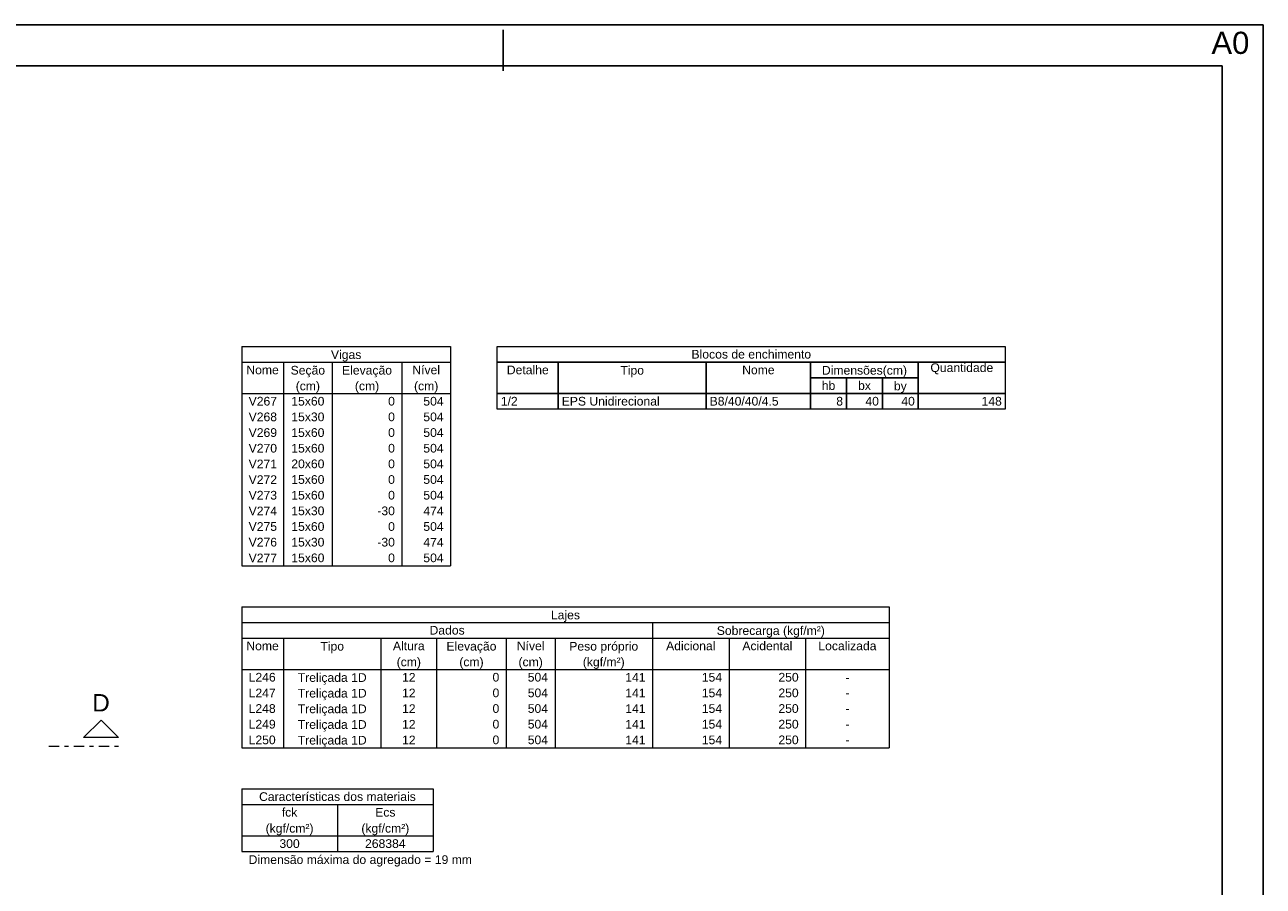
# Model space of a CAD drawing. Header units: millimetres. Extents: x 0 to 119, y 0 to 84.
# Tile 14 of 14: x 89 to 119, y 63 to 84. Entities that reach past the tile are written whole.
import ezdxf

# ---------------------------------------------------------------- set-up
doc = ezdxf.new("R2010")
doc.units = ezdxf.units.MM
doc.header["$MEASUREMENT"] = 0
doc.linetypes.add('DASHDOT', pattern=[2.54, 1.27, -0.635, 0, -0.635])
doc.linetypes.add('NULL', pattern=[0])
doc.layers.add('FO-Cortes', color=9, linetype='DASHDOT', lineweight=5)
doc.layers.add('FO-Textos das vigas', color=7, linetype='Continuous', lineweight=5)
doc.layers.add('SEDUC_MARF', color=1, linetype='Continuous')
doc.layers.add('SEDUC_MARGG', color=7, linetype='Continuous')
doc.styles.add('Arial', font='txt')

msp = doc.modelspace()

# ---------------------------------------------------------------- linework, layer by layer
at = {"layer": 'FO-Cortes', "ltscale": 0.2}
msp.add_line((89.345, 66.5356), (91.0394, 66.5356), dxfattribs=at)
at = {"layer": 'FO-Cortes', "linetype": 'Continuous', "ltscale": 0.2}
msp.add_lwpolyline([(91.0394, 66.7474), (90.1922, 66.7474), (90.6158, 67.171), (91.0394, 66.7474)], close=True, dxfattribs=at)
at = {"layer": 'FO-Textos das vigas'}
for p, q in [((94.0394, 76.2671), (99.1226, 76.2671)), ((94.0394, 76.2671), (94.0394, 70.9297)), ((99.1226, 76.2671), (99.1226, 70.9297)), ((94.0394, 75.8858), (99.1226, 75.8858)), ((95.0561, 75.8858), (95.0561, 70.9297)), ((96.2421, 75.8858), (96.2421, 70.9297)), ((97.9365, 75.8858), (97.9365, 70.9297)), ((94.0394, 75.1233), (99.1226, 75.1233)), ((94.0394, 70.9297), (99.1226, 70.9297)), ((94.0394, 69.9297), (109.7973, 69.9297)), ((94.0394, 69.9297), (94.0394, 69.5485)), ((109.7973, 69.9297), (109.7973, 69.5485)), ((94.0394, 69.5485), (109.7973, 69.5485)), ((94.0394, 69.5485), (109.7973, 69.5485)), ((94.0394, 69.5485), (94.0394, 66.4985)), ((104.0364, 69.5485), (104.0364, 69.1672)), ((109.7973, 69.5485), (109.7973, 66.4985)), ((94.0394, 69.1672), (109.7973, 69.1672)), ((95.0561, 69.1672), (95.0561, 66.4985)), ((97.4282, 69.1672), (97.4282, 66.4985)), ((98.7837, 69.1672), (98.7837, 66.4985)), ((100.4781, 69.1672), (100.4781, 66.4985)), ((101.6642, 69.1672), (101.6642, 66.4985)), ((104.0364, 69.1672), (104.0364, 66.4985)), ((105.9002, 69.1672), (105.9002, 66.4985)), ((107.7641, 69.1672), (107.7641, 66.4985)), ((94.0394, 68.4047), (109.7973, 68.4047)), ((94.0394, 66.4985), (109.7973, 66.4985)), ((94.0394, 65.4985), (98.699, 65.4985)), ((94.0394, 65.4985), (94.0394, 65.1173)), ((98.699, 65.4985), (98.699, 65.1173)), ((94.0394, 65.1173), (98.699, 65.1173)), ((94.0394, 65.1173), (94.0394, 63.9736)), ((96.3692, 65.1173), (96.3692, 63.9736)), ((98.699, 65.1173), (98.699, 63.9736)), ((94.0394, 64.3548), (98.699, 64.3548)), ((94.0394, 63.9736), (98.699, 63.9736)), ((94.0394, 63.9736), (98.699, 63.9736))]:
    msp.add_line(p, q, dxfattribs=at)
for points in [[(100.26, 75.8858), (100.26, 76.2671), (112.6236, 76.2671), (112.6236, 75.8858), (100.26, 75.8858)], [(100.26, 75.1233), (100.26, 75.8858), (101.7426, 75.8858), (101.7426, 75.1233), (100.26, 75.1233)], [(101.7426, 75.1233), (101.7426, 75.8858), (105.3432, 75.8858), (105.3432, 75.1233), (101.7426, 75.1233)], [(105.3432, 75.1233), (105.3432, 75.8858), (107.8848, 75.8858), (107.8848, 75.1233), (105.3432, 75.1233)], [(107.8848, 75.5046), (107.8848, 75.8858), (110.5056, 75.8858), (110.5056, 75.5046), (107.8848, 75.5046)], [(110.5056, 75.1233), (110.5056, 75.8858), (112.6236, 75.8858), (112.6236, 75.1233), (110.5056, 75.1233)], [(107.8848, 75.1233), (107.8848, 75.5046), (108.7584, 75.5046), (108.7584, 75.1233), (107.8848, 75.1233)], [(108.7584, 75.1233), (108.7584, 75.5046), (109.632, 75.5046), (109.632, 75.1233), (108.7584, 75.1233)], [(109.632, 75.1233), (109.632, 75.5046), (110.5056, 75.5046), (110.5056, 75.1233), (109.632, 75.1233)], [(100.26, 74.7421), (100.26, 75.1233), (101.7426, 75.1233), (101.7426, 74.7421), (100.26, 74.7421)], [(101.7426, 74.7421), (101.7426, 75.1233), (105.3432, 75.1233), (105.3432, 74.7421), (101.7426, 74.7421)], [(105.3432, 74.7421), (105.3432, 75.1233), (107.8848, 75.1233), (107.8848, 74.7421), (105.3432, 74.7421)], [(107.8848, 74.7421), (107.8848, 75.1233), (108.7584, 75.1233), (108.7584, 74.7421), (107.8848, 74.7421)], [(108.7584, 74.7421), (108.7584, 75.1233), (109.632, 75.1233), (109.632, 74.7421), (108.7584, 74.7421)], [(109.632, 74.7421), (109.632, 75.1233), (110.5056, 75.1233), (110.5056, 74.7421), (109.632, 74.7421)], [(110.5056, 74.7421), (110.5056, 75.1233), (112.6236, 75.1233), (112.6236, 74.7421), (110.5056, 74.7421)]]:
    msp.add_lwpolyline(points, close=True, dxfattribs=at)
at = {"layer": 'SEDUC_MARF'}
msp.add_line((100.4015, 83.9804), (100.4015, 82.9804), dxfattribs=at)
msp.add_lwpolyline([(118.9, 84.1), (0, 84.1), (0, 0), (118.9, 0)], close=True, dxfattribs=at)
at = {"layer": 'SEDUC_MARGG'}
msp.add_lwpolyline([(2.5, 1), (117.9, 1), (117.9, 83.1), (2.5, 83.1), (2.5, 1)], dxfattribs=at)

# ---------------------------------------------------------------- texts
at = {"layer": 'Defpoints', "linetype": 'NULL', "insert": (117.64, 83.9301), "char_height": 0.54, "width": 5.451037, "attachment_point": 1, "line_spacing_factor": 0.9, "style": 'Arial'}
msp.add_mtext('A0', dxfattribs=at)
at = {"layer": 'FO-Cortes', "linetype": 'NULL', "ltscale": 0.2, "insert": (90.6154, 67.3828), "char_height": 0.4236, "width": 0.837715, "attachment_point": 8, "line_spacing_factor": 0.798, "style": 'Arial'}
msp.add_mtext('D', dxfattribs=at)
at = {"layer": 'FO-Textos das vigas', "linetype": 'NULL', "char_height": 0.2118, "line_spacing_factor": 0.798, "style": 'Arial'}
for s, insert, width, attachment_point in [('Blocos de enchimento', (106.4416, 75.971), 5.706826, 8), ('Vigas', (96.5814, 75.9011), 1.45085, 8), ('Nome', (94.5474, 75.589), 1.547139, 8), ('Seção', (95.6494, 75.5191), 1.644561, 8), ('Elevação', (97.0894, 75.5191), 2.385986, 8), ('Nível', (98.5294, 75.589), 1.321426, 8), ('Detalhe', (101.0016, 75.589), 1.999131, 8), ('Tipo', (103.5426, 75.5191), 1.128281, 8), ('Nome', (106.6136, 75.589), 1.547139, 8), ('Dimensões(cm)', (109.1956, 75.5191), 4.060566, 8), ('Quantidade', (111.5646, 75.589), 2.999121, 8), ('(cm)', (95.6494, 75.1381), 1.159434, 8), ('(cm)', (97.0894, 75.1381), 1.159434, 8), ('(cm)', (98.5294, 75.1381), 1.159434, 8), ('hb', (108.3216, 75.208), 0.645137, 8), ('bx', (109.1956, 75.208), 0.612568, 8), ('by', (110.0686, 75.1381), 0.612568, 8), ('V267', (94.2084, 74.827), 1.354561, 7), ('15x60', (95.6494, 74.827), 1.580273, 8), ('0', (97.7674, 74.827), 0.322568, 9), ('504', (98.9534, 74.827), 0.967705, 9), ('1/2', (100.3446, 74.827), 0.806279, 7), ('EPS Unidirecional', (101.8276, 74.827), 4.674551, 7), ('B8/40/40/4.5', (105.4276, 74.827), 3.289404, 7), ('8', (108.6736, 74.827), 0.322568, 9), ('40', (109.5476, 74.827), 0.645137, 9), ('40', (110.4206, 74.827), 0.645137, 9), ('148', (112.5386, 74.827), 0.967705, 9), ('V268', (94.2084, 74.446), 1.354561, 7), ('15x30', (95.6494, 74.446), 1.580273, 8), ('0', (97.7674, 74.446), 0.322568, 9), ('504', (98.9534, 74.446), 0.967705, 9), ('V269', (94.2084, 74.064), 1.354561, 7), ('15x60', (95.6494, 74.064), 1.580273, 8), ('0', (97.7674, 74.064), 0.322568, 9), ('504', (98.9534, 74.064), 0.967705, 9), ('V270', (94.2084, 73.683), 1.354561, 7), ('15x60', (95.6494, 73.683), 1.580273, 8), ('0', (97.7674, 73.683), 0.322568, 9), ('504', (98.9534, 73.683), 0.967705, 9), ('V271', (94.2084, 73.302), 1.354561, 7), ('20x60', (95.6494, 73.302), 1.580273, 8), ('0', (97.7674, 73.302), 0.322568, 9), ('504', (98.9534, 73.302), 0.967705, 9), ('V272', (94.2084, 72.921), 1.354561, 7), ('15x60', (95.6494, 72.921), 1.580273, 8), ('0', (97.7674, 72.921), 0.322568, 9), ('504', (98.9534, 72.921), 0.967705, 9), ('V273', (94.2084, 72.539), 1.354561, 7), ('15x60', (95.6494, 72.539), 1.580273, 8), ('0', (97.7674, 72.539), 0.322568, 9), ('504', (98.9534, 72.539), 0.967705, 9), ('V274', (94.2084, 72.158), 1.354561, 7), ('15x30', (95.6494, 72.158), 1.580273, 8), ('-30', (97.7674, 72.158), 0.838281, 9), ('474', (98.9534, 72.158), 0.967705, 9), ('V275', (94.2084, 71.777), 1.354561, 7), ('15x60', (95.6494, 71.777), 1.580273, 8), ('0', (97.7674, 71.777), 0.322568, 9), ('504', (98.9534, 71.777), 0.967705, 9), ('V276', (94.2084, 71.396), 1.354561, 7), ('15x30', (95.6494, 71.396), 1.580273, 8), ('-30', (97.7674, 71.396), 0.838281, 9), ('474', (98.9534, 71.396), 0.967705, 9), ('V277', (94.2084, 71.014), 1.354561, 7), ('15x60', (95.6494, 71.014), 1.580273, 8), ('0', (97.7674, 71.014), 0.322568, 9), ('504', (98.9534, 71.014), 0.967705, 9), ('Lajes', (101.9184, 69.5631), 1.386562, 8), ('Dados', (99.0384, 69.252), 1.676562, 8), ('Sobrecarga (kgf/m²)', (106.9164, 69.1821), 5.157129, 8), ('Nome', (94.5474, 68.871), 1.547139, 8), ('Tipo', (96.2424, 68.8011), 1.128281, 8), ('Altura', (98.1064, 68.871), 1.515137, 8), ('Elevação', (99.6314, 68.8011), 2.385986, 8), ('Nível', (101.0714, 68.871), 1.321426, 8), ('Peso próprio', (102.8504, 68.8011), 3.288555, 8), ('Adicional', (104.9684, 68.871), 2.353701, 8), ('Acidental', (106.8324, 68.871), 2.385986, 8), ('Localizada', (108.7804, 68.871), 2.773125, 8), ('(cm)', (98.1064, 68.4201), 1.159434, 8), ('(cm)', (99.6314, 68.4201), 1.159434, 8), ('(cm)', (101.0714, 68.4201), 1.159434, 8), ('(kgf/m²)', (102.8504, 68.4201), 1.997432, 8), ('L246', (94.2084, 68.108), 1.290273, 7), ('Treliçada 1D', (96.2424, 68.0381), 3.287988, 8), ('12', (98.1064, 68.108), 0.645137, 8), ('0', (100.3084, 68.108), 0.322568, 9), ('504', (101.4944, 68.108), 0.967705, 9), ('141', (103.8674, 68.108), 0.967705, 9), ('154', (105.7304, 68.108), 0.967705, 9), ('250', (107.5944, 68.108), 0.967705, 9), ('-', (108.7804, 68.108), 0.193145, 8), ('L247', (94.2084, 67.727), 1.290273, 7), ('Treliçada 1D', (96.2424, 67.6571), 3.287988, 8), ('12', (98.1064, 67.727), 0.645137, 8), ('0', (100.3084, 67.727), 0.322568, 9), ('504', (101.4944, 67.727), 0.967705, 9), ('141', (103.8674, 67.727), 0.967705, 9), ('154', (105.7304, 67.727), 0.967705, 9), ('250', (107.5944, 67.727), 0.967705, 9), ('-', (108.7804, 67.727), 0.193145, 8), ('L248', (94.2084, 67.346), 1.290273, 7), ('Treliçada 1D', (96.2424, 67.2761), 3.287988, 8), ('12', (98.1064, 67.346), 0.645137, 8), ('0', (100.3084, 67.346), 0.322568, 9), ('504', (101.4944, 67.346), 0.967705, 9), ('141', (103.8674, 67.346), 0.967705, 9), ('154', (105.7304, 67.346), 0.967705, 9), ('250', (107.5944, 67.346), 0.967705, 9), ('L249', (94.2084, 66.965), 1.290273, 7), ('12', (98.1064, 66.965), 0.645137, 8), ('0', (100.3084, 66.965), 0.322568, 9), ('504', (101.4944, 66.965), 0.967705, 9), ('141', (103.8674, 66.965), 0.967705, 9), ('154', (105.7304, 66.965), 0.967705, 9), ('250', (107.5944, 66.965), 0.967705, 9), ('-', (108.7804, 67.346), 0.193145, 8), ('Treliçada 1D', (96.2424, 66.8951), 3.287988, 8), ('-', (108.7804, 66.965), 0.193145, 8), ('L250', (94.2084, 66.583), 1.290273, 7), ('Treliçada 1D', (96.2424, 66.5131), 3.287988, 8), ('12', (98.1064, 66.583), 0.645137, 8), ('0', (100.3084, 66.583), 0.322568, 9), ('504', (101.4944, 66.583), 0.967705, 9), ('141', (103.8674, 66.583), 0.967705, 9), ('154', (105.7304, 66.583), 0.967705, 9), ('250', (107.5944, 66.583), 0.967705, 9), ('-', (108.7804, 66.583), 0.193145, 8), ('Características dos materiais', (96.3694, 65.202), 7.477979, 8), ('fck', (95.2044, 64.821), 0.741143, 8), ('Ecs', (97.5344, 64.821), 0.966855, 8), ('(kgf/cm²)', (95.2044, 64.3701), 2.287432, 8), ('(kgf/cm²)', (97.5344, 64.3701), 2.287432, 8), ('300', (95.2044, 64.058), 0.967705, 8), ('268384', (97.5344, 64.058), 1.93541, 8), ('Dimensão máxima do agregado = 19 mm', (94.2084, 63.6071), 10.654668, 7)]:
    msp.add_mtext(s, dxfattribs=dict(at, insert=insert, width=width, attachment_point=attachment_point))

doc.saveas('drawing.dxf')
